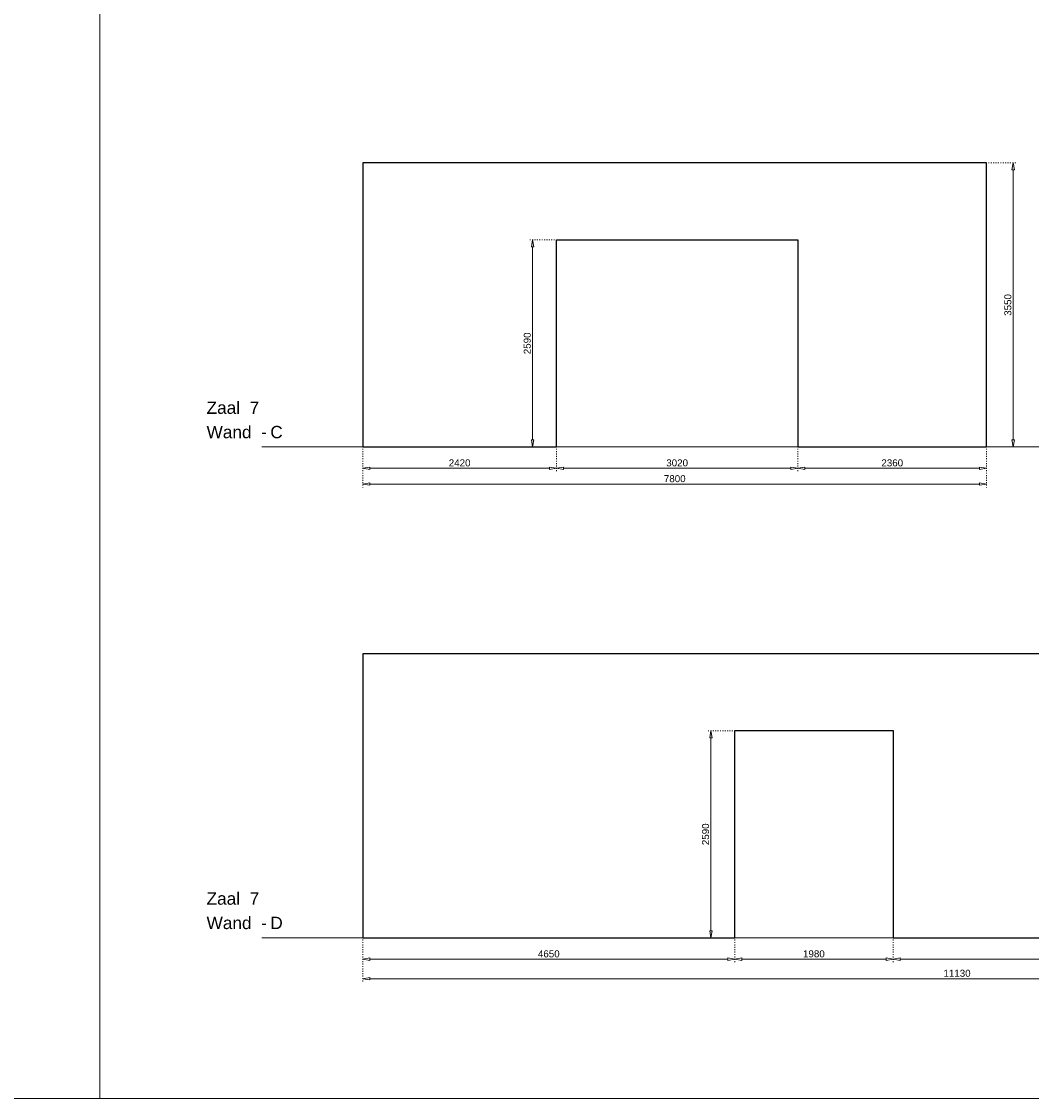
# Model space of a CAD drawing. Header units: millimetres. Extents: x 91086 to 300562, y -68316 to 28747.
# Tile 47 of 61: x 249518 to 262148, y -63265 to -49803. Entities that reach past the tile are written whole.
import ezdxf

# ---------------------------------------------------------------- set-up
doc = ezdxf.new("R2010")
doc.units = ezdxf.units.MM
doc.linetypes.add('ACAD_ISO03W100', pattern=[30, 12, -18])
doc.layers.get('Defpoints').update_dxf_attribs({"lineweight": 0})
for name, color, linetype, lineweight in [('25-Staal-B', 150, 'Continuous', 25), ('^ 0-Staal-txt', 7, 'Continuous', 0), ('Layer1', 252, 'Continuous', 0)]:
    doc.layers.add(name, color=color, linetype=linetype, lineweight=lineweight)
doc.layers.add('DIM-DIM', color=7, linetype='Continuous')
doc.styles.add('Arial', font='arial.ttf')
doc.dimstyles.new('dim-11', dxfattribs={"dimscale": 35, "dimtxt": 2.5, "dimasz": 2.5, "dimexe": 1.25, "dimexo": 0.625, "dimtad": 1, "dimdec": 0, "dimtxsty": 'Arial', "dimblk": 'CLOSEDBLANK', "dimcen": 3, "dimclrd": 252, "dimclre": 252, "dimclrt": 7, "dimadec": 0, "dimazin": 0, "dimtfac": 1, "dimtdec": 0, "dimtmove": 0, "dimatfit": 3, "dimldrblk": 'CLOSEDBLANK', "dimfxl": 1, "dimlwd": 0, "dimlwe": 0, "dimarcsym": 0})

# ---------------------------------------------------------------- blocks, each defined once
blk = doc.blocks.new('_ClosedBlank')
at = {"color": 0, "linetype": 'ByBlock', "lineweight": -2}
for p, q in [((-1, 0.17), (0, 0)), ((-1, 0.17), (-1, -0.17)), ((0, 0), (-1, -0.17))]:
    blk.add_line(p, q, dxfattribs=at)
blk = doc.blocks.new('*D356')
at = {"layer": 'Defpoints', "color": 0, "transparency": 16777216}
for p in [(253787, -55121), (256207, -55121), (256207, -55388)]:
    blk.add_point(p, dxfattribs=at)
at = {"layer": 'DIM-DIM', "color": 252, "linetype": 'ACAD_ISO03W100', "lineweight": 0, "transparency": 16777216}
for p, q in [((253787, -55143), (253787, -55432)), ((256207, -55143), (256207, -55432))]:
    blk.add_line(p, q, dxfattribs=at)
at = {"layer": 'DIM-DIM', "color": 252, "lineweight": 0, "transparency": 16777216}
blk.add_line((253875, -55388), (256120, -55388), dxfattribs=at)
at = {"layer": 'DIM-DIM', "color": 252, "lineweight": 0, "transparency": 16777216, "xscale": 87.5, "yscale": 87.5, "zscale": 87.5, "rotation": 180}
blk.add_blockref('_ClosedBlank', (253787, -55388), dxfattribs=at)
at = {"layer": 'DIM-DIM', "color": 252, "lineweight": 0, "transparency": 16777216, "xscale": 87.5, "yscale": 87.5, "zscale": 87.5}
blk.add_blockref('_ClosedBlank', (256207, -55388), dxfattribs=at)
at = {"layer": 'DIM-DIM', "color": 7, "transparency": 16777216, "insert": (254997, -55321), "char_height": 87.5, "attachment_point": 5, "style": 'Arial'}
blk.add_mtext('2420', dxfattribs=at)
blk = doc.blocks.new('*D357')
at = {"layer": 'Defpoints', "color": 0, "transparency": 16777216}
for p in [(253787, -55121), (261587, -55121), (261587, -55585)]:
    blk.add_point(p, dxfattribs=at)
at = {"layer": 'DIM-DIM', "color": 252, "linetype": 'ACAD_ISO03W100', "lineweight": 0, "transparency": 16777216}
for p, q in [((253787, -55143), (253787, -55629)), ((261587, -55143), (261587, -55629))]:
    blk.add_line(p, q, dxfattribs=at)
at = {"layer": 'DIM-DIM', "color": 252, "lineweight": 0, "transparency": 16777216}
blk.add_line((253875, -55585), (261500, -55585), dxfattribs=at)
at = {"layer": 'DIM-DIM', "color": 252, "lineweight": 0, "transparency": 16777216, "xscale": 87.5, "yscale": 87.5, "zscale": 87.5, "rotation": 180}
blk.add_blockref('_ClosedBlank', (253787, -55585), dxfattribs=at)
at = {"layer": 'DIM-DIM', "color": 252, "lineweight": 0, "transparency": 16777216, "xscale": 87.5, "yscale": 87.5, "zscale": 87.5}
blk.add_blockref('_ClosedBlank', (261587, -55585), dxfattribs=at)
at = {"layer": 'DIM-DIM', "color": 7, "transparency": 16777216, "insert": (257687, -55518), "char_height": 87.5, "attachment_point": 5, "style": 'Arial'}
blk.add_mtext('7800', dxfattribs=at)
blk = doc.blocks.new('*D358')
at = {"layer": 'Defpoints', "color": 0, "transparency": 16777216}
for p in [(256207, -55121), (259227, -55121), (259227, -55388)]:
    blk.add_point(p, dxfattribs=at)
at = {"layer": 'DIM-DIM', "color": 252, "linetype": 'ACAD_ISO03W100', "lineweight": 0, "transparency": 16777216}
for p, q in [((256207, -55143), (256207, -55432)), ((259227, -55143), (259227, -55432))]:
    blk.add_line(p, q, dxfattribs=at)
at = {"layer": 'DIM-DIM', "color": 252, "lineweight": 0, "transparency": 16777216}
blk.add_line((256295, -55388), (259140, -55388), dxfattribs=at)
at = {"layer": 'DIM-DIM', "color": 252, "lineweight": 0, "transparency": 16777216, "xscale": 87.5, "yscale": 87.5, "zscale": 87.5, "rotation": 180}
blk.add_blockref('_ClosedBlank', (256207, -55388), dxfattribs=at)
at = {"layer": 'DIM-DIM', "color": 252, "lineweight": 0, "transparency": 16777216, "xscale": 87.5, "yscale": 87.5, "zscale": 87.5}
blk.add_blockref('_ClosedBlank', (259227, -55388), dxfattribs=at)
at = {"layer": 'DIM-DIM', "color": 7, "transparency": 16777216, "insert": (257717, -55321), "char_height": 87.5, "attachment_point": 5, "style": 'Arial'}
blk.add_mtext('3020', dxfattribs=at)
blk = doc.blocks.new('*D359')
at = {"layer": 'Defpoints', "color": 0, "transparency": 16777216}
for p in [(259227, -55121), (261587, -55121), (261587, -55388)]:
    blk.add_point(p, dxfattribs=at)
at = {"layer": 'DIM-DIM', "color": 252, "linetype": 'ACAD_ISO03W100', "lineweight": 0, "transparency": 16777216}
for p, q in [((259227, -55143), (259227, -55432)), ((261587, -55143), (261587, -55432))]:
    blk.add_line(p, q, dxfattribs=at)
at = {"layer": 'DIM-DIM', "color": 252, "lineweight": 0, "transparency": 16777216}
blk.add_line((259315, -55388), (261500, -55388), dxfattribs=at)
at = {"layer": 'DIM-DIM', "color": 252, "lineweight": 0, "transparency": 16777216, "xscale": 87.5, "yscale": 87.5, "zscale": 87.5, "rotation": 180}
blk.add_blockref('_ClosedBlank', (259227, -55388), dxfattribs=at)
at = {"layer": 'DIM-DIM', "color": 252, "lineweight": 0, "transparency": 16777216, "xscale": 87.5, "yscale": 87.5, "zscale": 87.5}
blk.add_blockref('_ClosedBlank', (261587, -55388), dxfattribs=at)
at = {"layer": 'DIM-DIM', "color": 7, "transparency": 16777216, "insert": (260407, -55321), "char_height": 87.5, "attachment_point": 5, "style": 'Arial'}
blk.add_mtext('2360', dxfattribs=at)
blk = doc.blocks.new('*D501')
at = {"layer": 'Defpoints', "color": 0, "transparency": 16777216}
for p in [(255909, -52531), (256207, -52531), (256207, -55121)]:
    blk.add_point(p, dxfattribs=at)
at = {"layer": 'DIM-DIM', "color": 252, "linetype": 'ACAD_ISO03W100', "lineweight": 0, "transparency": 16777216}
for p, q in [((256185, -52531), (255865, -52531)), ((256185, -55121), (255865, -55121))]:
    blk.add_line(p, q, dxfattribs=at)
at = {"layer": 'DIM-DIM', "color": 252, "lineweight": 0, "transparency": 16777216}
blk.add_line((255909, -55034), (255909, -52619), dxfattribs=at)
at = {"layer": 'DIM-DIM', "color": 252, "lineweight": 0, "transparency": 16777216, "xscale": 87.5, "yscale": 87.5, "zscale": 87.5}
for p, rotation in [((255909, -52531), 90), ((255909, -55121), 270)]:
    blk.add_blockref('_ClosedBlank', p, dxfattribs=dict(at, rotation=rotation))
at = {"layer": 'DIM-DIM', "color": 7, "transparency": 16777216, "insert": (255843, -53826), "char_height": 87.5, "attachment_point": 5, "rotation": 90, "style": 'Arial'}
blk.add_mtext('2590', dxfattribs=at)
blk = doc.blocks.new('*D502')
at = {"layer": 'Defpoints', "color": 0, "transparency": 16777216}
for p in [(261587, -51571), (261919, -51571), (261587, -55121)]:
    blk.add_point(p, dxfattribs=at)
at = {"layer": 'DIM-DIM', "color": 252, "linetype": 'ACAD_ISO03W100', "lineweight": 0, "transparency": 16777216}
for p, q in [((261609, -51571), (261963, -51571)), ((261609, -55121), (261963, -55121))]:
    blk.add_line(p, q, dxfattribs=at)
at = {"layer": 'DIM-DIM', "color": 252, "lineweight": 0, "transparency": 16777216}
blk.add_line((261919, -55034), (261919, -51659), dxfattribs=at)
at = {"layer": 'DIM-DIM', "color": 252, "lineweight": 0, "transparency": 16777216, "xscale": 87.5, "yscale": 87.5, "zscale": 87.5}
for p, rotation in [((261919, -51571), 90), ((261919, -55121), 270)]:
    blk.add_blockref('_ClosedBlank', p, dxfattribs=dict(at, rotation=rotation))
at = {"layer": 'DIM-DIM', "color": 7, "transparency": 16777216, "insert": (261853, -53346), "char_height": 87.5, "attachment_point": 5, "rotation": 90, "style": 'Arial'}
blk.add_mtext('3550', dxfattribs=at)
blk = doc.blocks.new('*D360')
at = {"layer": 'Defpoints', "color": 0, "transparency": 16777216}
for p in [(253787, -61258), (258437, -61258), (258437, -61524)]:
    blk.add_point(p, dxfattribs=at)
at = {"layer": 'DIM-DIM', "color": 252, "linetype": 'ACAD_ISO03W100', "lineweight": 0, "transparency": 16777216}
for p, q in [((253787, -61280), (253787, -61568)), ((258437, -61280), (258437, -61568))]:
    blk.add_line(p, q, dxfattribs=at)
at = {"layer": 'DIM-DIM', "color": 252, "lineweight": 0, "transparency": 16777216}
blk.add_line((253875, -61524), (258350, -61524), dxfattribs=at)
at = {"layer": 'DIM-DIM', "color": 252, "lineweight": 0, "transparency": 16777216, "xscale": 87.5, "yscale": 87.5, "zscale": 87.5, "rotation": 180}
blk.add_blockref('_ClosedBlank', (253787, -61524), dxfattribs=at)
at = {"layer": 'DIM-DIM', "color": 252, "lineweight": 0, "transparency": 16777216, "xscale": 87.5, "yscale": 87.5, "zscale": 87.5}
blk.add_blockref('_ClosedBlank', (258437, -61524), dxfattribs=at)
at = {"layer": 'DIM-DIM', "color": 7, "transparency": 16777216, "insert": (256112, -61458), "char_height": 87.5, "attachment_point": 5, "style": 'Arial'}
blk.add_mtext('4650', dxfattribs=at)
blk = doc.blocks.new('*D361')
at = {"layer": 'Defpoints', "color": 0, "transparency": 16777216}
for p in [(253787, -61258), (264917, -61258), (264917, -61768)]:
    blk.add_point(p, dxfattribs=at)
at = {"layer": 'DIM-DIM', "color": 252, "linetype": 'ACAD_ISO03W100', "lineweight": 0, "transparency": 16777216}
for p, q in [((253787, -61280), (253787, -61811)), ((264917, -61280), (264917, -61811))]:
    blk.add_line(p, q, dxfattribs=at)
at = {"layer": 'DIM-DIM', "color": 252, "lineweight": 0, "transparency": 16777216}
blk.add_line((253875, -61768), (264830, -61768), dxfattribs=at)
at = {"layer": 'DIM-DIM', "color": 252, "lineweight": 0, "transparency": 16777216, "xscale": 87.5, "yscale": 87.5, "zscale": 87.5, "rotation": 180}
blk.add_blockref('_ClosedBlank', (253787, -61768), dxfattribs=at)
at = {"layer": 'DIM-DIM', "color": 252, "lineweight": 0, "transparency": 16777216, "xscale": 87.5, "yscale": 87.5, "zscale": 87.5}
blk.add_blockref('_ClosedBlank', (264917, -61768), dxfattribs=at)
at = {"layer": 'DIM-DIM', "color": 7, "transparency": 16777216, "insert": (261217, -61701), "char_height": 87.5, "attachment_point": 5, "style": 'Arial'}
blk.add_mtext('11130', dxfattribs=at)
blk = doc.blocks.new('*D362')
at = {"layer": 'Defpoints', "color": 0, "transparency": 16777216}
for p in [(258437, -61258), (260417, -61258), (260417, -61524)]:
    blk.add_point(p, dxfattribs=at)
at = {"layer": 'DIM-DIM', "color": 252, "linetype": 'ACAD_ISO03W100', "lineweight": 0, "transparency": 16777216}
for p, q in [((258437, -61280), (258437, -61568)), ((260417, -61280), (260417, -61568))]:
    blk.add_line(p, q, dxfattribs=at)
at = {"layer": 'DIM-DIM', "color": 252, "lineweight": 0, "transparency": 16777216}
blk.add_line((258525, -61524), (260330, -61524), dxfattribs=at)
at = {"layer": 'DIM-DIM', "color": 252, "lineweight": 0, "transparency": 16777216, "xscale": 87.5, "yscale": 87.5, "zscale": 87.5, "rotation": 180}
blk.add_blockref('_ClosedBlank', (258437, -61524), dxfattribs=at)
at = {"layer": 'DIM-DIM', "color": 252, "lineweight": 0, "transparency": 16777216, "xscale": 87.5, "yscale": 87.5, "zscale": 87.5}
blk.add_blockref('_ClosedBlank', (260417, -61524), dxfattribs=at)
at = {"layer": 'DIM-DIM', "color": 7, "transparency": 16777216, "insert": (259427, -61458), "char_height": 87.5, "attachment_point": 5, "style": 'Arial'}
blk.add_mtext('1980', dxfattribs=at)
blk = doc.blocks.new('*D363')
at = {"layer": 'Defpoints', "color": 0, "transparency": 16777216}
for p in [(260417, -61258), (264917, -61258), (264917, -61524)]:
    blk.add_point(p, dxfattribs=at)
at = {"layer": 'DIM-DIM', "color": 252, "linetype": 'ACAD_ISO03W100', "lineweight": 0, "transparency": 16777216}
for p, q in [((260417, -61280), (260417, -61568)), ((264917, -61280), (264917, -61568))]:
    blk.add_line(p, q, dxfattribs=at)
at = {"layer": 'DIM-DIM', "color": 252, "lineweight": 0, "transparency": 16777216}
blk.add_line((260505, -61524), (264830, -61524), dxfattribs=at)
at = {"layer": 'DIM-DIM', "color": 252, "lineweight": 0, "transparency": 16777216, "xscale": 87.5, "yscale": 87.5, "zscale": 87.5, "rotation": 180}
blk.add_blockref('_ClosedBlank', (260417, -61524), dxfattribs=at)
at = {"layer": 'DIM-DIM', "color": 252, "lineweight": 0, "transparency": 16777216, "xscale": 87.5, "yscale": 87.5, "zscale": 87.5}
blk.add_blockref('_ClosedBlank', (264917, -61524), dxfattribs=at)
at = {"layer": 'DIM-DIM', "color": 7, "transparency": 16777216, "insert": (262667, -61458), "char_height": 87.5, "attachment_point": 5, "style": 'Arial'}
blk.add_mtext('4500', dxfattribs=at)
blk = doc.blocks.new('*D503')
at = {"layer": 'Defpoints', "color": 0, "transparency": 16777216}
for p in [(258139, -58668), (258437, -58668), (258437, -61258)]:
    blk.add_point(p, dxfattribs=at)
at = {"layer": 'DIM-DIM', "color": 252, "linetype": 'ACAD_ISO03W100', "lineweight": 0, "transparency": 16777216}
for p, q in [((258415, -58668), (258095, -58668)), ((258415, -61258), (258095, -61258))]:
    blk.add_line(p, q, dxfattribs=at)
at = {"layer": 'DIM-DIM', "color": 252, "lineweight": 0, "transparency": 16777216}
blk.add_line((258139, -61170), (258139, -58755), dxfattribs=at)
at = {"layer": 'DIM-DIM', "color": 252, "lineweight": 0, "transparency": 16777216, "xscale": 87.5, "yscale": 87.5, "zscale": 87.5}
for p, rotation in [((258139, -58668), 90), ((258139, -61258), 270)]:
    blk.add_blockref('_ClosedBlank', p, dxfattribs=dict(at, rotation=rotation))
at = {"layer": 'DIM-DIM', "color": 7, "transparency": 16777216, "insert": (258073, -59963), "char_height": 87.5, "attachment_point": 5, "rotation": 90, "style": 'Arial'}
blk.add_mtext('2590', dxfattribs=at)
blk = doc.blocks.new('*D504')
at = {"layer": 'Defpoints', "color": 0, "transparency": 16777216}
for p in [(264917, -57708), (265249, -57708), (264917, -61258)]:
    blk.add_point(p, dxfattribs=at)
at = {"layer": 'DIM-DIM', "color": 252, "linetype": 'ACAD_ISO03W100', "lineweight": 0, "transparency": 16777216}
for p, q in [((264939, -57708), (265293, -57708)), ((264939, -61258), (265293, -61258))]:
    blk.add_line(p, q, dxfattribs=at)
at = {"layer": 'DIM-DIM', "color": 252, "lineweight": 0, "transparency": 16777216}
blk.add_line((265249, -61170), (265249, -57795), dxfattribs=at)
at = {"layer": 'DIM-DIM', "color": 252, "lineweight": 0, "transparency": 16777216, "xscale": 87.5, "yscale": 87.5, "zscale": 87.5}
for p, rotation in [((265249, -57708), 90), ((265249, -61258), 270)]:
    blk.add_blockref('_ClosedBlank', p, dxfattribs=dict(at, rotation=rotation))
at = {"layer": 'DIM-DIM', "color": 7, "transparency": 16777216, "insert": (265183, -59483), "char_height": 87.5, "attachment_point": 5, "rotation": 90, "style": 'Arial'}
blk.add_mtext('3550', dxfattribs=at)
blk = doc.blocks.new('7c')
at = {"layer": '25-Staal-B'}
blk.add_lwpolyline([(253787.3, -55121.5), (256207.3, -55121.5), (256207.3, -52531.5), (259227.3, -52531.5), (259227.3, -55121.5), (261587.3, -55121.5), (261587.3, -51571.5), (253787.3, -51571.5)], close=True, dxfattribs=at)
at = {"layer": '^ 0-Staal-txt', "lineweight": 0, "style": 'Arial'}
for s, height, p in [('Zaal  7', 154.21, (251832.3, -54707.3)), ('Wand  - ', 154.21, (251832.3, -55012.1)), ('C', 154.2, (252629.5, -55012.1))]:
    blk.add_text(s, height=height, dxfattribs=at).set_placement(p)
at = {"layer": 'DIM-DIM'}
for base, p1, p2, picture, middle in [((261919.5, -51571.5), (261587.3, -55121.5), (261587.3, -51571.5), '*D502', (261852.9, -53346.5)), ((255909.2, -52531.5), (256207.3, -55121.5), (256207.3, -52531.5), '*D501', (255842.7, -53826.5))]:
    dim = blk.add_linear_dim(base=base, p1=p1, p2=p2, angle=90, dimstyle='dim-11', dxfattribs=at)
    dim.commit()
    dim.dimension.update_dxf_attribs({"geometry": picture, "text_midpoint": middle})
for base, p1, p2, picture, middle in [((256207.3, -55388), (253787.3, -55121.5), (256207.3, -55121.5), '*D356', (254997.3, -55321.5)), ((261587.3, -55584.8), (253787.3, -55121.5), (261587.3, -55121.5), '*D357', (257687.3, -55518.3)), ((259227.3, -55388), (256207.3, -55121.5), (259227.3, -55121.5), '*D358', (257717.3, -55321.4)), ((261587.3, -55388), (259227.3, -55121.5), (261587.3, -55121.5), '*D359', (260407.3, -55321.4))]:
    dim = blk.add_linear_dim(base=base, p1=p1, p2=p2, dimstyle='dim-11', dxfattribs=at)
    dim.commit()
    dim.dimension.update_dxf_attribs({"geometry": picture, "text_midpoint": middle})
blk = doc.blocks.new('7d')
at = {"layer": '25-Staal-B'}
blk.add_lwpolyline([(253787.3, -61257.7), (258437.3, -61257.7), (258437.3, -58667.7), (260417.3, -58667.7), (260417.3, -61257.7), (264917.3, -61257.7), (264917.3, -57707.7), (253787.3, -57707.7)], close=True, dxfattribs=at)
at = {"layer": '^ 0-Staal-txt', "lineweight": 0, "style": 'Arial'}
for s, height, p in [('Zaal  7', 154.21, (251832.3, -60843.5)), ('Wand  - ', 154.21, (251832.3, -61148.2)), ('D', 154.2, (252629.5, -61148.2))]:
    blk.add_text(s, height=height, dxfattribs=at).set_placement(p)
at = {"layer": 'DIM-DIM'}
for base, p1, p2, picture, middle in [((265249.5, -57707.7), (264917.3, -61257.7), (264917.3, -57707.7), '*D504', (265182.9, -59482.7)), ((258139.2, -58667.7), (258437.3, -61257.7), (258437.3, -58667.7), '*D503', (258072.7, -59962.7))]:
    dim = blk.add_linear_dim(base=base, p1=p1, p2=p2, angle=90, dimstyle='dim-11', dxfattribs=at)
    dim.commit()
    dim.dimension.update_dxf_attribs({"geometry": picture, "text_midpoint": middle})
for base, p1, p2, picture, middle in [((258437.3, -61524.2), (253787.3, -61257.7), (258437.3, -61257.7), '*D360', (256112.3, -61457.6)), ((260417.3, -61524.2), (258437.3, -61257.7), (260417.3, -61257.7), '*D362', (259427.3, -61457.6)), ((264917.3, -61524.2), (260417.3, -61257.7), (264917.3, -61257.7), '*D363', (262667.3, -61457.6))]:
    dim = blk.add_linear_dim(base=base, p1=p1, p2=p2, dimstyle='dim-11', dxfattribs=at)
    dim.commit()
    dim.dimension.update_dxf_attribs({"geometry": picture, "text_midpoint": middle})
dim = blk.add_linear_dim(base=(264917.3, -61767.6), p1=(253787.3, -61257.7), p2=(264917.3, -61257.7), dimstyle='dim-11', dxfattribs=at)
dim.commit()
dim.dimension.update_dxf_attribs({"geometry": '*D361', "text_midpoint": (261217.3, -61767.6), "dimtype": 128})

msp = doc.modelspace()

# ---------------------------------------------------------------- linework, layer by layer
at = {"layer": '^ 0-Staal-txt', "lineweight": 0}
for points in [[(252521.8, -55121.5), (265772.2, -55121.5)], [(252521.8, -61257.7), (265772.2, -61257.7)]]:
    msp.add_lwpolyline(points, dxfattribs=at)
at = {"layer": 'Layer1'}
for points in [[(250496.9, -63265.4), (250496.9, -35592.1)], [(91085.6, -63265.4), (300561.9, -63265.4)]]:
    msp.add_lwpolyline(points, dxfattribs=at)

# ---------------------------------------------------------------- block references
at = {"layer": 'DIM-DIM'}
for name in ['7c', '7d']:
    msp.add_blockref(name, (0, 0), dxfattribs=at)

doc.saveas('drawing.dxf')
